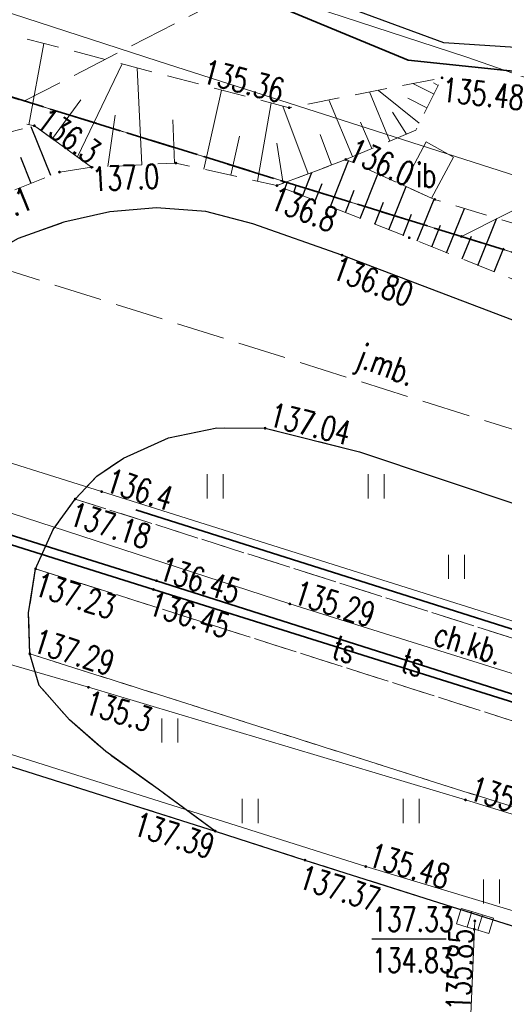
# Model space of a CAD drawing. Header units: metres. Extents: x 8438000 to 8438800, y 5890500 to 5891000.
# Tile 11 of 40: x 8438514 to 8438529, y 5890662 to 5890693. Entities that reach past the tile are written whole.
import ezdxf
from ezdxf.enums import TextEntityAlignment as Align

# ---------------------------------------------------------------- set-up
doc = ezdxf.new("R2010")
doc.units = ezdxf.units.M
doc.header["$MEASUREMENT"] = 0
for name, pattern in [('0.5_0.5', [1, 0.5, -0.5]), ('1.0_0.5', [1.5, 1, -0.5]), ('1.5_0.5', [2, 1.5, -0.5]), ('1.5_1.0', [2.5, 1.5, -1]), ('219-500', [0])]:
    doc.linetypes.add(name, pattern=pattern)
doc.layers.get('0').update_dxf_attribs({"color": 2, "linetype": 'CONTINUOUS', "lineweight": 5})
for name, color, linetype in [('000 Inne (niezydentyfikowane)', 7, 'CONTINUOUS'), ('203-punkt graniczny', 7, 'CONTINUOUS'), ('216-obręb ewidencyjny', 7, 'CONTINUOUS'), ('218-kontur użytku gruntowego', 7, 'CONTINUOUS'), ('219-działka ewidencyjna', 7, 'CONTINUOUS'), ('chodnik', 7, 'CONTINUOUS'), ('chodnik-Atr17', 7, 'CONTINUOUS'), ('droga dla rowerów', 7, 'CONTINUOUS'), ('inna budowla', 7, 'CONTINUOUS'), ('inna budowla-Atr17', 7, 'CONTINUOUS'), ('jezdnia', 7, 'CONTINUOUS'), ('jezdnia-Atr17', 7, 'CONTINUOUS'), ('kratka ściekowa', 7, 'CONTINUOUS'), ('krawężnik', 7, 'CONTINUOUS'), ('obszar utwardzony', 7, 'CONTINUOUS'), ('obudowa ochronna przewodu', 7, 'CONTINUOUS'), ('ogrodzenie trwałe', 7, 'CONTINUOUS'), ('pikieta naturalna', 7, 'CONTINUOUS'), ('pikieta naturalna-Atr2', 7, 'CONTINUOUS'), ('pikieta sztuczna', 7, 'CONTINUOUS'), ('pikieta sztuczna-Atr2', 7, 'CONTINUOUS'), ('przewód elektroenergetyczny podziemny', 7, 'CONTINUOUS'), ('przewód elektroenergetyczny podziemny - ob. projektowany', 7, 'CONTINUOUS'), ('przewód kanalizacyjny', 7, 'CONTINUOUS'), ('przewód telekomunikacyjny podziemny', 7, 'CONTINUOUS'), ('przewód telekomunikacyjny podziemny - ob. projektowany', 7, 'CONTINUOUS'), ('przewód telekomunikacyjny podziemny-Atr1', 7, 'CONTINUOUS'), ('przewód wodociągowy', 7, 'CONTINUOUS'), ('rzedna', 7, 'CONTINUOUS'), ('rzedna-Atr2', 7, 'CONTINUOUS'), ('rzedna-Atr3', 7, 'CONTINUOUS'), ('skarpa nieumocniona', 7, 'CONTINUOUS'), ('trawnik', 7, 'CONTINUOUS')]:
    doc.layers.add(name, color=color, linetype=linetype)
doc.styles.get("Standard").update_dxf_attribs({"font": 'simplex.shx', "width": 0.75})
doc.linetypes.add('902-500', pattern='A,3.75,0,[1,ksztalty.shx,S=0.5,R=0,X=0,Y=0],3.75', length=7.5)

# ---------------------------------------------------------------- blocks, each defined once
blk = doc.blocks.new('203')
at = {"linetype": 'Continuous', "lineweight": 0}
h = blk.add_hatch(color=0, dxfattribs=at)
edge = h.paths.add_edge_path()
edge.add_arc((0, 0), 0.045, 0, 360)
blk = doc.blocks.new('TU04')
at = {"color": 0, "linetype": 'Continuous', "lineweight": 13}
for p, q in [((0, 0), (0, 0.75)), ((0.5, 0), (0.5, 0.75))]:
    blk.add_line(p, q, dxfattribs=at)
blk = doc.blocks.new('PW01')
at = {"linetype": 'Continuous', "lineweight": 13}
h = blk.add_hatch(color=0, dxfattribs=at)
edge = h.paths.add_edge_path()
edge.add_arc((0, 0), 0.045, 0, 360)
blk = doc.blocks.new('US05')
at = {"color": 0, "linetype": 'Continuous', "lineweight": 13}
for p, q in [((-0.525, -0.25), (-0.525, 0.25)), ((-0.525, 0.25), (-0.175, 0.25)), ((-0.175, -0.25), (-0.175, 0.25)), ((-0.175, 0.25), (0.175, 0.25)), ((0.175, -0.25), (0.175, 0.25)), ((0.175, 0.25), (0.525, 0.25)), ((0.525, -0.25), (0.525, 0.25)), ((-0.525, -0.25), (-0.175, -0.25)), ((-0.175, -0.25), (0.175, -0.25)), ((0.175, -0.25), (0.525, -0.25))]:
    blk.add_line(p, q, dxfattribs=at)

msp = doc.modelspace()

# ---------------------------------------------------------------- linework, layer by layer
at = {"layer": '000 Inne (niezydentyfikowane)', "color": 7, "linetype": 'Continuous', "lineweight": 13}
for p, q in [((8438514.29, 5890689.66), (8438514.75, 5890692.19)), ((8438515.8, 5890688.66), (8438517.19, 5890691.55)), ((8438517.8, 5890688.42), (8438517.65, 5890691.43)), ((8438526.88, 5890690.61), (8438526.22, 5890690.94)), ((8438527.01, 5890690.88), (8438526.86, 5890690.96)), ((8438519.73, 5890688.28), (8438520.28, 5890690.74)), ((8438525.51, 5890689.15), (8438524.87, 5890690.68)), ((8438526.42, 5890689.71), (8438525.15, 5890690.73)), ((8438515.02, 5890689.23), (8438515.9, 5890690.44)), ((8438521.39, 5890687.91), (8438521.82, 5890690.34)), ((8438522.97, 5890688.14), (8438522.18, 5890690.24)), ((8438524.35, 5890688.67), (8438523.61, 5890690.43)), ((8438526.66, 5890690.19), (8438526.07, 5890690.49)), ((8438516.74, 5890688.36), (8438516.97, 5890689.96)), ((8438526.03, 5890689.37), (8438525.59, 5890690.05)), ((8438518.82, 5890688.47), (8438518.76, 5890689.81)), ((8438524.95, 5890688.92), (8438524.6, 5890689.74)), ((8438520.57, 5890688.09), (8438520.84, 5890689.31)), ((8438523.69, 5890688.41), (8438523.34, 5890689.36)), ((8438522.19, 5890687.84), (8438522, 5890689.09))]:
    msp.add_line(p, q, dxfattribs=at)
at = {"layer": '000 Inne (niezydentyfikowane)', "color": 7, "linetype": 'Continuous', "lineweight": 25, "flags": 128}
for points in [[(8438514.97, 5890688.08), (8438514.36, 5890689.6)], [(8438514.36, 5890687.84), (8438514.04, 5890688.64)], [(8438523.66, 5890687.12), (8438524.22, 5890688.54)], [(8438522.8, 5890687.46), (8438523.08, 5890688.18)], [(8438524.58, 5890686.75), (8438525.13, 5890688.13)], [(8438522.24, 5890687.67), (8438522.33, 5890687.89)], [(8438522.52, 5890687.56), (8438522.61, 5890687.8)], [(8438523.19, 5890687.3), (8438523.4, 5890687.84)], [(8438525.48, 5890686.4), (8438526.01, 5890687.74)], [(8438524.13, 5890686.93), (8438524.4, 5890687.63)], [(8438525.04, 5890686.57), (8438525.31, 5890687.25)], [(8438526.36, 5890686.05), (8438526.88, 5890687.35)], [(8438525.92, 5890686.22), (8438526.18, 5890686.88)], [(8438527.27, 5890685.68), (8438527.83, 5890687.06)], [(8438526.81, 5890685.87), (8438527.08, 5890686.54)], [(8438528.24, 5890685.29), (8438528.83, 5890686.76)], [(8438527.75, 5890685.49), (8438528.04, 5890686.2)], [(8438528.75, 5890685.09), (8438529.05, 5890685.84)]]:
    msp.add_lwpolyline(points, dxfattribs=at)
at = {"layer": '216-obręb ewidencyjny', "color": 3, "linetype": '1.5_1.0', "lineweight": 35, "flags": 128}
for points in [[(8438740.642, 5890619.488), (8438710.05, 5890629.46), (8438692.29, 5890634.99), (8438638.95, 5890651.63), (8438606.98, 5890661.61), (8438575.88, 5890671.25), (8438571.42, 5890672.63), (8438527.73, 5890686.19), (8438509.75, 5890691.76), (8438488.49, 5890698.42), (8438449.82, 5890710.52), (8438415.26, 5890721.35), (8438396.385, 5890727.204)], [(8438396.385, 5890727.204), (8438415.26, 5890721.35), (8438449.82, 5890710.52), (8438488.49, 5890698.42), (8438509.75, 5890691.76), (8438527.73, 5890686.19), (8438571.42, 5890672.63), (8438575.88, 5890671.25), (8438606.98, 5890661.61), (8438638.95, 5890651.63), (8438692.29, 5890634.99), (8438710.05, 5890629.46), (8438740.642, 5890619.488)]]:
    msp.add_lwpolyline(points, dxfattribs=at)
at = {"layer": '218-kontur użytku gruntowego', "color": 3, "linetype": '0.5_0.5', "lineweight": 18, "flags": 128}
for points in [[(8438527.73, 5890686.19), (8438509.75, 5890691.76)], [(8438509.75, 5890691.76), (8438527.73, 5890686.19)], [(8438571.42, 5890672.63), (8438527.73, 5890686.19)], [(8438527.73, 5890686.19), (8438571.42, 5890672.63)]]:
    msp.add_lwpolyline(points, dxfattribs=at)
at = {"layer": '219-działka ewidencyjna', "color": 3, "linetype": '219-500', "lineweight": 18, "flags": 128}
for points in [[(8438608.42, 5890726.84), (8438527.73, 5890686.19)], [(8438527.73, 5890686.19), (8438509.75, 5890691.76)], [(8438571.42, 5890672.63), (8438527.73, 5890686.19)]]:
    msp.add_lwpolyline(points, dxfattribs=at)
at = {"layer": 'chodnik', "color": 7, "linetype": '1.0_0.5', "lineweight": 18, "flags": 128}
msp.add_lwpolyline([(8438514.5, 5890675.86), (8438536.05, 5890668.99), (8438547.75, 5890665.25), (8438557.18, 5890662.35), (8438569.02, 5890658.69), (8438570.61, 5890658.38), (8438571.99, 5890658.26), (8438574.48, 5890658.14), (8438576.96, 5890658.21), (8438578.42, 5890658.11), (8438577.39, 5890659.05), (8438576.45, 5890659.68), (8438575.48, 5890660.1), (8438573.5, 5890660.45), (8438571.54, 5890660.71), (8438570.01, 5890660.97), (8438567.59, 5890661.66), (8438557.99, 5890664.67), (8438548.4, 5890667.62), (8438536.79, 5890671.33), (8438515.73, 5890678.03), (8438515.04, 5890677.08)], close=True, dxfattribs=at)
at = {"layer": 'droga dla rowerów', "color": 7, "linetype": '1.0_0.5', "lineweight": 18, "flags": 128}
for points in [[(8438514.32, 5890673.22), (8438535.12, 5890666.63), (8438546.96, 5890662.82), (8438556.44, 5890659.9), (8438568.04, 5890656.38), (8438569.32, 5890656.05), (8438570.65, 5890655.86), (8438572.4, 5890655.75), (8438574.17, 5890655.64), (8438576.27, 5890655.63), (8438577.79, 5890655.63), (8438579.74, 5890655.38), (8438582.66, 5890654.86), (8438586.52, 5890654.1), (8438594.52, 5890652.47), (8438602.62, 5890651.16), (8438610.54, 5890650), (8438618.72, 5890649.04), (8438626.98, 5890648.25), (8438634.91, 5890647.79), (8438647.2, 5890647.46), (8438678.91, 5890646.81), (8438697.93, 5890646.46), (8438698.83, 5890646.25), (8438699.61, 5890645.57), (8438700.34, 5890643.99), (8438701.24, 5890640.29), (8438703.92, 5890640.3), (8438703.42, 5890642.13), (8438703.21, 5890643.06), (8438703.28, 5890644.07), (8438703.65, 5890645.01), (8438704.05, 5890645.54), (8438704.63, 5890645.91), (8438705.25, 5890646.17), (8438705.89, 5890646.27), (8438713, 5890646.19), (8438713.51, 5890647.53), (8438713.84, 5890649.1), (8438712.03, 5890648.81), (8438711.09, 5890648.83), (8438710.28, 5890649.14), (8438709.49, 5890649.79), (8438708.85, 5890650.7), (8438700.2, 5890675.74), (8438697.22, 5890683.4), (8438694.33, 5890690.89), (8438691.54, 5890698.72), (8438689.49, 5890705.32), (8438687.41, 5890713.27), (8438686.19, 5890718.14), (8438684.6, 5890723.38), (8438682.42, 5890730.05), (8438680.2, 5890735.84), (8438674.16, 5890750.99), (8438667, 5890768.57), (8438665.918, 5890771.155)], [(8438663.663, 5890770.079), (8438664.66, 5890767.73), (8438671.75, 5890750.07), (8438677.68, 5890735.08), (8438679.99, 5890729.12), (8438682.13, 5890722.62), (8438683.73, 5890717.53), (8438684.91, 5890712.7), (8438686.96, 5890704.91), (8438689.15, 5890697.87), (8438691.9, 5890690.07), (8438694.8, 5890682.53), (8438697.79, 5890674.87), (8438706.17, 5890650.89), (8438706.33, 5890650.19), (8438706.24, 5890649.63), (8438705.82, 5890649.25), (8438704.21, 5890648.95), (8438695.8, 5890649.09), (8438678.9, 5890649.27), (8438647.29, 5890649.97), (8438635.17, 5890650.31), (8438627.11, 5890650.77), (8438619.05, 5890651.56), (8438610.97, 5890652.48), (8438602.97, 5890653.66), (8438594.98, 5890654.98), (8438587.05, 5890656.59), (8438583.08, 5890657.36), (8438580.41, 5890657.85), (8438578.42, 5890658.11), (8438576.96, 5890658.21), (8438574.48, 5890658.14), (8438571.99, 5890658.26), (8438570.61, 5890658.38), (8438569.02, 5890658.69), (8438557.18, 5890662.35), (8438547.75, 5890665.25), (8438536.05, 5890668.99), (8438514.5, 5890675.86), (8438514.28, 5890674.49), (8438514.32, 5890673.22)]]:
    msp.add_lwpolyline(points, dxfattribs=at)
at = {"layer": 'inna budowla', "color": 7, "linetype": 'Continuous', "lineweight": 18, "flags": 128}
msp.add_lwpolyline([(8438526.8, 5890687.38), (8438527.49, 5890688.65), (8438526.64, 5890689.13), (8438525.92, 5890687.78)], close=True, dxfattribs=at)
at = {"layer": 'jezdnia', "color": 7, "linetype": '1.5_0.5', "lineweight": 18, "flags": 128}
msp.add_lwpolyline([(8438667.438, 5890771.88), (8438667.98, 5890770.28), (8438670.77, 5890762.96), (8438673.14, 5890757.14), (8438678.23, 5890745.55), (8438683.07, 5890734.72), (8438683.88, 5890732.8), (8438684.62, 5890730.87), (8438686.81, 5890724.28), (8438690.88, 5890712.21), (8438695.45, 5890699.89), (8438700.28, 5890688.21), (8438705.19, 5890676.16), (8438709.35, 5890664.8), (8438713.6, 5890652.01), (8438713.89, 5890650.7), (8438714.12, 5890649.16), (8438714.04, 5890647.84), (8438713.76, 5890646.21), (8438713.32, 5890644.53), (8438712.54, 5890642.65), (8438711.74, 5890641.33), (8438710.56, 5890639.98), (8438708.99, 5890638.8), (8438706.89, 5890637.78), (8438704.75, 5890637.15), (8438703.11, 5890636.9), (8438699.29, 5890636.87), (8438677.08, 5890637.39), (8438650.89, 5890637.97), (8438640.07, 5890638.21), (8438633.39, 5890638.67), (8438620.83, 5890641.24), (8438606.17, 5890644.51), (8438593.58, 5890646.66), (8438579.66, 5890649.57), (8438566.24, 5890653.19), (8438551.45, 5890657.75), (8438522.87, 5890666.81), (8438520.08, 5890667.71), (8438509.44, 5890671.08), (8438497.35, 5890674.89), (8438494.53, 5890675.75), (8438466.36, 5890684.67), (8438436.81, 5890693.96), (8438408.4, 5890702.97), (8438390.761, 5890708.526)], dxfattribs=at)
msp.add_lwpolyline([(8438515.55, 5890671.17), (8438514.61, 5890672.24), (8438514.32, 5890673.22), (8438514.28, 5890674.49), (8438514.5, 5890675.86), (8438515.04, 5890677.08), (8438515.73, 5890678.03), (8438516.4, 5890678.74), (8438517.23, 5890679.3), (8438518.63, 5890679.93), (8438520.13, 5890680.24), (8438521.63, 5890680.23), (8438524.56, 5890679.5), (8438539.76, 5890674.41), (8438554.91, 5890669.51), (8438570.53, 5890665.26), (8438579.27, 5890663.21), (8438588.19, 5890661.35), (8438597.03, 5890659.75), (8438606.39, 5890658.29), (8438615.86, 5890657.07), (8438626.6, 5890656.06), (8438635.85, 5890655.44), (8438646.64, 5890654.96), (8438659.57, 5890654.41), (8438664.96, 5890654.15), (8438670.89, 5890653.99), (8438673.86, 5890653.97), (8438676.84, 5890654.28), (8438679.18, 5890655.06), (8438681.92, 5890656.33), (8438684.46, 5890657.92), (8438686.76, 5890659.83), (8438688.58, 5890662.21), (8438690.07, 5890664.81), (8438691.3, 5890667.55), (8438692.18, 5890670.44), (8438692.49, 5890673.36), (8438692.2, 5890676.36), (8438691.49, 5890679.3), (8438690.29, 5890683.08), (8438687.81, 5890689.63), (8438686.06, 5890694.34), (8438684.79, 5890698.13), (8438683.3, 5890702.94), (8438682.01, 5890707.75), (8438677.97, 5890724.29), (8438668.65, 5890719.82), (8438669.7, 5890720.1), (8438670.76, 5890720.07), (8438671.77, 5890719.79), (8438672.9, 5890719.18), (8438673.78, 5890718.36), (8438674.51, 5890717.28), (8438674.94, 5890716.06), (8438675.62, 5890713.13), (8438676.29, 5890710.17), (8438679.1, 5890699.55), (8438681.3, 5890692.9), (8438682.99, 5890688.19), (8438684.13, 5890685.36), (8438685.23, 5890682.61), (8438685.94, 5890679.67), (8438686.24, 5890676.68), (8438686.01, 5890673.61), (8438685.21, 5890670.67), (8438683.99, 5890667.9), (8438682.31, 5890665.37), (8438680.23, 5890663.15), (8438677.75, 5890661.43), (8438674.94, 5890660.21), (8438671.01, 5890659.41), (8438668.03, 5890659.06), (8438665.74, 5890659.08), (8438664.93, 5890659.15), (8438659.74, 5890659.41), (8438646.9, 5890659.94), (8438636.07, 5890660.43), (8438626.87, 5890661.04), (8438616.29, 5890662.07), (8438606.96, 5890663.27), (8438597.68, 5890664.71), (8438589.16, 5890666.29), (8438580.25, 5890668.08), (8438571.83, 5890669.99), (8438570.62, 5890670.29), (8438570.22, 5890670.6), (8438569.98, 5890671.09), (8438570.04, 5890671.61), (8438570.28, 5890672.03), (8438571.87, 5890672.89), (8438566.11, 5890675.07), (8438563.24, 5890673.55), (8438562.29, 5890673.21), (8438560.92, 5890672.91), (8438556.11, 5890674.33), (8438541.35, 5890679.02), (8438524.02, 5890685.61), (8438521.25, 5890686.58), (8438519.79, 5890686.97), (8438518.26, 5890687.08), (8438516.81, 5890686.95), (8438515.38, 5890686.63), (8438513.96, 5890686.13), (8438512.66, 5890685.4), (8438511.68, 5890684.61), (8438510.24, 5890683.22), (8438509.74, 5890682.58), (8438509.24, 5890681.55), (8438508.81, 5890680.1), (8438508.5, 5890678.92), (8438507.91, 5890677.76), (8438506.85, 5890676.63), (8438505.69, 5890675.83), (8438504.08, 5890675.11), (8438502.71, 5890674.8), (8438501.2, 5890674.7), (8438499.18, 5890674.76), (8438497.35, 5890674.89), (8438509.44, 5890671.08), (8438520.08, 5890667.71), (8438518.31, 5890669.01), (8438516.68, 5890670.18)], close=True, dxfattribs=at)
at = {"layer": 'krawężnik', "color": 7, "linetype": 'Continuous', "lineweight": 25, "flags": 128}
for points in [[(8438570.97, 5890708.01), (8438563.83, 5890704.85), (8438542.61, 5890694.66), (8438534.34, 5890691.74), (8438527.18, 5890692.21), (8438517.57, 5890695.75), (8438513.56, 5890697.54), (8438511.76, 5890699.06), (8438509.1, 5890702.8), (8438526.02, 5890711.61), (8438536.782, 5890717.164)], [(8438390.761, 5890708.526), (8438408.4, 5890702.97), (8438436.81, 5890693.96), (8438466.36, 5890684.67), (8438494.53, 5890675.75), (8438497.35, 5890674.89), (8438509.44, 5890671.08), (8438520.08, 5890667.71), (8438522.87, 5890666.81), (8438551.45, 5890657.75), (8438566.24, 5890653.19)], [(8438556.11, 5890674.33), (8438541.35, 5890679.02), (8438524.02, 5890685.61), (8438521.25, 5890686.58), (8438519.79, 5890686.97), (8438518.26, 5890687.08), (8438516.81, 5890686.95), (8438515.38, 5890686.63), (8438513.96, 5890686.13), (8438512.66, 5890685.4), (8438511.68, 5890684.61), (8438510.24, 5890683.22), (8438509.74, 5890682.58), (8438509.24, 5890681.55), (8438508.81, 5890680.1), (8438508.5, 5890678.92), (8438507.91, 5890677.76), (8438506.85, 5890676.63), (8438505.69, 5890675.83), (8438504.08, 5890675.11), (8438502.71, 5890674.8), (8438501.2, 5890674.7), (8438499.18, 5890674.76), (8438497.35, 5890674.89)], [(8438520.08, 5890667.71), (8438518.31, 5890669.01), (8438516.68, 5890670.18), (8438515.55, 5890671.17), (8438514.61, 5890672.24), (8438514.32, 5890673.22), (8438514.28, 5890674.49), (8438514.5, 5890675.86), (8438515.04, 5890677.08), (8438515.73, 5890678.03), (8438516.4, 5890678.74), (8438517.23, 5890679.3), (8438518.63, 5890679.93), (8438520.13, 5890680.24), (8438521.63, 5890680.23), (8438524.56, 5890679.5), (8438539.76, 5890674.41), (8438554.91, 5890669.51)]]:
    msp.add_lwpolyline(points, dxfattribs=at)
at = {"layer": 'obszar utwardzony', "color": 7, "linetype": '1.5_0.5', "lineweight": 18, "flags": 128}
msp.add_lwpolyline([(8438536.782, 5890717.164), (8438526.02, 5890711.61), (8438509.1, 5890702.8), (8438511.76, 5890699.06), (8438513.56, 5890697.54), (8438517.57, 5890695.75), (8438527.18, 5890692.21), (8438534.34, 5890691.74), (8438542.61, 5890694.66), (8438563.83, 5890704.85), (8438570.97, 5890708.01), (8438571.55, 5890708.27)], dxfattribs=at)
at = {"layer": 'obudowa ochronna przewodu', "color": 7, "linetype": 'Continuous', "lineweight": 35, "flags": 128}
for points in [[(8438655.54, 5890647.1), (8438631.86, 5890647.79), (8438609.6, 5890650.3), (8438600.65, 5890651.14), (8438599.45, 5890652.13), (8438584.45, 5890654.49), (8438562.96, 5890661.12), (8438548.29, 5890665.8), (8438544.76, 5890667.24), (8438544.22, 5890667.61), (8438543.06, 5890667.98), (8438542.08, 5890667.91), (8438518.26, 5890675.49), (8438502.3, 5890680.5), (8438494.48, 5890683.04), (8438493.52, 5890690.57)], [(8438656.85, 5890646.75), (8438631.78, 5890647.61), (8438609.64, 5890650.53), (8438601.43, 5890651.7), (8438599.3, 5890651.42), (8438584.41, 5890654.21), (8438562.92, 5890660.95), (8438548.24, 5890665.57), (8438543.59, 5890667.24), (8438518.16, 5890675.22), (8438502.18, 5890680.24), (8438493.32, 5890683.12), (8438491.44, 5890690.08)]]:
    msp.add_lwpolyline(points, dxfattribs=at)
at = {"layer": 'ogrodzenie trwałe', "color": 7, "linetype": '902-500', "lineweight": 35, "flags": 128}
for points in [[(8438396.603, 5890727.93), (8438485.5, 5890700.12), (8438503.39, 5890708.51), (8438511.88, 5890697.55), (8438526.08, 5890691.67), (8438534.19, 5890690.82), (8438559.43, 5890701.92)], [(8438517.61, 5890677.69), (8438536.86, 5890671.59), (8438548.44, 5890667.92), (8438558.12, 5890664.89), (8438565.79, 5890662.51), (8438569.7, 5890661.38), (8438571.7, 5890661), (8438573.71, 5890660.74), (8438575.7, 5890660.36), (8438577.46, 5890659.36), (8438579.14, 5890658.31), (8438583.14, 5890657.63), (8438587.08, 5890656.85), (8438595.03, 5890655.24), (8438603, 5890653.89), (8438611.01, 5890652.75), (8438619.04, 5890651.79), (8438627.11, 5890651.02), (8438635.2, 5890650.6), (8438647.35, 5890650.25), (8438679.71, 5890649.55), (8438695.86, 5890649.38), (8438703.91, 5890649.22), (8438699.85, 5890660.74), (8438695.19, 5890674.11), (8438692.24, 5890681.63), (8438689.31, 5890689.23), (8438686.56, 5890696.84), (8438685.3, 5890700.65), (8438684.22, 5890702.35), (8438684.24, 5890704.37), (8438682.25, 5890712.21)]]:
    msp.add_lwpolyline(points, dxfattribs=at)
at = {"layer": 'przewód elektroenergetyczny podziemny', "color": 1, "linetype": 'Continuous', "lineweight": 18, "flags": 128}
for points in [[(8438393.363, 5890717.169), (8438393.55, 5890717.11), (8438405.96, 5890713.2), (8438420.63, 5890708.58), (8438433.83, 5890704.46), (8438448.1, 5890700.01), (8438449.1, 5890699.9), (8438461.75, 5890695.74), (8438475.63, 5890691.2), (8438489.41, 5890686.83), (8438502.89, 5890682.55), (8438516.55, 5890678.26), (8438530.19, 5890673.97), (8438544.42, 5890669.43), (8438557.44, 5890665.46)], [(8438576.74, 5890653.26), (8438570.73, 5890654.88), (8438566.21, 5890656.17), (8438554.94, 5890660.08), (8438538.84, 5890665.32), (8438527.86, 5890668.68), (8438516.14, 5890672.18), (8438504.71, 5890675.5), (8438495.06, 5890678.61), (8438493.11, 5890679.3), (8438480.91, 5890683.29), (8438463.53, 5890688.3), (8438460.74, 5890689.68)], [(8438576.74, 5890653.26), (8438570.73, 5890654.88), (8438566.21, 5890656.17), (8438554.94, 5890660.08), (8438538.84, 5890665.32), (8438527.86, 5890668.68), (8438516.14, 5890672.18), (8438504.71, 5890675.5), (8438495.06, 5890678.61), (8438493.11, 5890679.3), (8438480.91, 5890683.29), (8438463.53, 5890688.3), (8438462.49, 5890688.4), (8438460.62, 5890689.44)]]:
    msp.add_lwpolyline(points, dxfattribs=at)
at = {"layer": 'przewód elektroenergetyczny podziemny - ob. projektowany', "color": 1, "linetype": '1.5_0.5', "lineweight": 18, "flags": 128}
msp.add_lwpolyline([(8438547.67, 5890710.09), (8438548.78, 5890707.93), (8438526.69, 5890696.84), (8438514.15, 5890690.4)], dxfattribs=at)
at = {"layer": 'przewód kanalizacyjny', "color": 34, "linetype": 'Continuous', "lineweight": 18, "flags": 128}
for points in [[(8438390.883, 5890708.933), (8438419.74, 5890699.8), (8438436.45, 5890694.53), (8438462.61, 5890686.26), (8438493.98, 5890676.34), (8438521.16, 5890667.75), (8438524.76, 5890666.61), (8438534.99, 5890663.53), (8438547.9, 5890659.49), (8438569.91, 5890652.43), (8438577.17, 5890650.69), (8438583.1, 5890649.08), (8438589.5, 5890647.79), (8438593.67, 5890647.16), (8438595.38, 5890647.84), (8438596.98, 5890647.66)], [(8438527.18, 5890642.39), (8438528.15, 5890664.92)]]:
    msp.add_lwpolyline(points, dxfattribs=at)
at = {"layer": 'przewód telekomunikacyjny podziemny', "color": 30, "linetype": 'Continuous', "lineweight": 18, "flags": 128}
for points in [[(8438469.63, 5890705.48), (8438476, 5890705.19), (8438501.43, 5890697.13), (8438518.31, 5890691.64), (8438532.98, 5890686.93), (8438548.56, 5890682.09), (8438577.62, 5890672.92), (8438599.3, 5890666.21), (8438607.14, 5890663.78)], [(8438619.92, 5890663.14), (8438611.83, 5890665.61), (8438591.32, 5890671.71), (8438576.24, 5890676.42), (8438566.83, 5890679.22), (8438552.34, 5890683.27), (8438546.71, 5890685.22), (8438527.87, 5890691.77), (8438510.86, 5890697.32), (8438496.26, 5890701.34), (8438494.89, 5890701.87), (8438489.14, 5890698.22), (8438488.6, 5890697.86), (8438487.48, 5890698.19)], [(8438619.92, 5890663.14), (8438611.83, 5890665.61), (8438591.32, 5890671.71), (8438576.24, 5890676.42), (8438566.83, 5890679.22), (8438552.34, 5890683.27), (8438546.71, 5890685.22), (8438527.87, 5890691.77), (8438510.86, 5890697.32), (8438496.26, 5890701.34), (8438494.89, 5890701.87), (8438489.14, 5890698.22), (8438488.6, 5890697.86), (8438487.48, 5890698.19)], [(8438655.54, 5890647.1), (8438631.86, 5890647.79), (8438609.6, 5890650.3), (8438600.65, 5890651.14), (8438599.45, 5890652.13), (8438584.45, 5890654.49), (8438562.96, 5890661.12), (8438548.29, 5890665.8), (8438544.76, 5890667.24), (8438544.22, 5890667.61), (8438543.06, 5890667.98), (8438542.08, 5890667.91), (8438518.26, 5890675.49), (8438502.3, 5890680.5), (8438494.48, 5890683.04), (8438493.52, 5890690.57)], [(8438656.85, 5890646.75), (8438631.78, 5890647.61), (8438609.64, 5890650.53), (8438601.43, 5890651.7), (8438599.3, 5890651.42), (8438584.41, 5890654.21), (8438562.92, 5890660.95), (8438548.24, 5890665.57), (8438543.59, 5890667.24), (8438518.16, 5890675.22), (8438502.18, 5890680.24), (8438493.32, 5890683.12), (8438491.44, 5890690.08)]]:
    msp.add_lwpolyline(points, dxfattribs=at)
at = {"layer": 'przewód telekomunikacyjny podziemny - ob. projektowany', "color": 30, "linetype": '1.5_0.5', "lineweight": 18, "flags": 128}
msp.add_lwpolyline([(8438394.511, 5890720.981), (8438395.9, 5890720.33), (8438404.34, 5890717.62), (8438415.34, 5890715.43), (8438436.07, 5890709.11), (8438484.15, 5890694.43), (8438531.71, 5890679.44), (8438570.83, 5890666.16), (8438573.66, 5890666.59), (8438607, 5890655.81), (8438631.37, 5890648.02), (8438639.99, 5890643.52), (8438650.02, 5890642.12), (8438684.92, 5890632.57), (8438693, 5890632.57), (8438708.17, 5890645.1), (8438708.16, 5890645.31), (8438708.14, 5890645.51), (8438707.25, 5890659.54), (8438703.47, 5890676.61), (8438700.72, 5890686.86)], dxfattribs=at)
at = {"layer": 'przewód wodociągowy', "color": 5, "linetype": 'Continuous', "lineweight": 18, "flags": 128}
msp.add_lwpolyline([(8438662.063, 5890769.315), (8438663.94, 5890765.05), (8438672.25, 5890746.19), (8438673.51, 5890740.26), (8438674.88, 5890737.07), (8438681.73, 5890721.09), (8438686.07, 5890701.57), (8438688.33, 5890696.15), (8438700.28, 5890668.36), (8438692.06, 5890647.71), (8438665.92, 5890648.19), (8438637.29, 5890649.19), (8438613.42, 5890651.25), (8438591.02, 5890654.9), (8438587.77, 5890655.43), (8438571.62, 5890659.38), (8438547.56, 5890666.89), (8438522.4, 5890674.77), (8438496.44, 5890683.22), (8438479.15, 5890688.81), (8438454.18, 5890696.46), (8438433.71, 5890703.14), (8438410.18, 5890710.52), (8438392.923, 5890715.706)], dxfattribs=at)
at = {"layer": 'rzedna-Atr2', "color": 7, "flags": 128}
msp.add_lwpolyline([(8438524.95, 5890664.36), (8438527.258, 5890664.36)], dxfattribs=at)
at = {"layer": 'skarpa nieumocniona', "color": 7, "linetype": '1.0_0.5', "lineweight": 18, "flags": 128}
for points in [[(8438403.64, 5890724.71), (8438426.34, 5890717.88), (8438446.21, 5890711.11), (8438466.42, 5890704.8), (8438485.32, 5890698.29), (8438494.97, 5890697.52), (8438510.59, 5890693.28), (8438522.38, 5890690.19), (8438527.13, 5890691.12), (8438526.31, 5890689.49), (8438524.14, 5890688.58), (8438522, 5890687.77), (8438518.86, 5890688.47), (8438516.24, 5890688.34), (8438514.46, 5890689.63), (8438509.74, 5890690.5), (8438493.69, 5890695.36), (8438485.49, 5890696.61), (8438465.76, 5890702.57), (8438445.8, 5890709.24), (8438426.15, 5890716.29), (8438402.84, 5890723.3), (8438395.91, 5890725.64), (8438396.34, 5890727.05)], [(8438403.64, 5890724.71), (8438426.34, 5890717.88), (8438446.21, 5890711.11), (8438466.42, 5890704.8), (8438485.32, 5890698.29), (8438494.97, 5890697.52), (8438510.59, 5890693.28), (8438522.38, 5890690.19), (8438527.13, 5890691.12), (8438526.31, 5890689.49), (8438524.14, 5890688.58), (8438522, 5890687.77), (8438518.86, 5890688.47), (8438516.24, 5890688.34), (8438514.46, 5890689.63), (8438509.74, 5890690.5), (8438493.69, 5890695.36), (8438485.49, 5890696.61), (8438465.76, 5890702.57), (8438445.8, 5890709.24), (8438426.15, 5890716.29), (8438402.84, 5890723.3), (8438395.91, 5890725.64), (8438396.34, 5890727.05)], [(8438516.24, 5890688.34), (8438515.24, 5890688.19), (8438512.18, 5890686.96), (8438510.02, 5890685.46), (8438507.7, 5890682.71), (8438508.18, 5890685.04), (8438510.45, 5890687.7), (8438513.61, 5890689.41), (8438514.46, 5890689.63)], [(8438516.24, 5890688.34), (8438515.24, 5890688.19), (8438512.18, 5890686.96), (8438510.02, 5890685.46), (8438507.7, 5890682.71), (8438508.18, 5890685.04), (8438510.45, 5890687.7), (8438513.61, 5890689.41), (8438514.46, 5890689.63)], [(8438522, 5890687.77), (8438524.14, 5890688.58), (8438525.92, 5890687.78), (8438526.8, 5890687.38), (8438526.9, 5890687.34), (8438531.96, 5890685.81), (8438544.88, 5890680.17), (8438548.98, 5890677.76), (8438544.38, 5890679.19), (8438531.71, 5890683.9), (8438526.11, 5890686.15)], [(8438522, 5890687.77), (8438524.14, 5890688.58), (8438525.92, 5890687.78), (8438526.8, 5890687.38), (8438526.9, 5890687.34), (8438531.96, 5890685.81), (8438544.88, 5890680.17), (8438548.98, 5890677.76), (8438544.38, 5890679.19), (8438531.71, 5890683.9), (8438526.11, 5890686.15)]]:
    msp.add_lwpolyline(points, close=True, dxfattribs=at)
at = {"layer": 'trawnik', "color": 7, "linetype": '1.0_0.5', "lineweight": 18, "flags": 128}
for points in [[(8438515.73, 5890678.03), (8438536.79, 5890671.33), (8438548.4, 5890667.62), (8438557.99, 5890664.67), (8438567.59, 5890661.66), (8438570.01, 5890660.97), (8438571.54, 5890660.71), (8438573.5, 5890660.45), (8438575.48, 5890660.1), (8438576.45, 5890659.68), (8438577.39, 5890659.05), (8438578.42, 5890658.11), (8438580.41, 5890657.85), (8438583.08, 5890657.36), (8438587.05, 5890656.59), (8438594.98, 5890654.98), (8438602.97, 5890653.66), (8438610.97, 5890652.48), (8438619.05, 5890651.56), (8438627.11, 5890650.77), (8438635.17, 5890650.31), (8438647.29, 5890649.97), (8438678.9, 5890649.27), (8438695.8, 5890649.09), (8438704.21, 5890648.95), (8438695.42, 5890674.18), (8438692.51, 5890681.71), (8438689.59, 5890689.24), (8438686.81, 5890697.02), (8438684.59, 5890704.02), (8438682.54, 5890712.19), (8438681.35, 5890716.84), (8438679.84, 5890721.83), (8438678.87, 5890724.72), (8438677.97, 5890724.29), (8438682.01, 5890707.75), (8438683.3, 5890702.94), (8438684.79, 5890698.13), (8438686.06, 5890694.34), (8438687.81, 5890689.63), (8438690.29, 5890683.08), (8438691.49, 5890679.3), (8438692.2, 5890676.36), (8438692.49, 5890673.36), (8438692.18, 5890670.44), (8438691.3, 5890667.55), (8438690.07, 5890664.81), (8438688.58, 5890662.21), (8438686.76, 5890659.83), (8438684.46, 5890657.92), (8438681.92, 5890656.33), (8438679.18, 5890655.06), (8438676.84, 5890654.28), (8438673.86, 5890653.97), (8438670.89, 5890653.99), (8438664.96, 5890654.15), (8438659.57, 5890654.41), (8438646.64, 5890654.96), (8438635.85, 5890655.44), (8438626.6, 5890656.06), (8438615.86, 5890657.07), (8438606.39, 5890658.29), (8438597.03, 5890659.75), (8438588.19, 5890661.35), (8438579.27, 5890663.21), (8438570.53, 5890665.26), (8438554.91, 5890669.51), (8438539.76, 5890674.41), (8438524.56, 5890679.5), (8438521.63, 5890680.23), (8438520.13, 5890680.24), (8438518.63, 5890679.93), (8438517.23, 5890679.3), (8438516.4, 5890678.74)], [(8438650.67, 5890641.36), (8438650.71, 5890642.99), (8438650.44, 5890643.83), (8438649.78, 5890644.43), (8438649.04, 5890644.76), (8438648.32, 5890644.92), (8438634.8, 5890645.34), (8438626.4, 5890645.82), (8438618.35, 5890646.61), (8438610.08, 5890647.58), (8438602.25, 5890648.72), (8438594.02, 5890650.07), (8438585.92, 5890651.72), (8438582.69, 5890652.35), (8438580.78, 5890652.82), (8438578.86, 5890653.37), (8438577.24, 5890653.9), (8438575.6, 5890654.69), (8438574.17, 5890655.64), (8438572.4, 5890655.75), (8438570.65, 5890655.86), (8438569.32, 5890656.05), (8438568.04, 5890656.38), (8438556.44, 5890659.9), (8438546.96, 5890662.82), (8438535.12, 5890666.63), (8438514.32, 5890673.22), (8438514.61, 5890672.24), (8438515.55, 5890671.17), (8438516.68, 5890670.18), (8438518.31, 5890669.01), (8438520.08, 5890667.71), (8438522.87, 5890666.81), (8438551.45, 5890657.75), (8438566.24, 5890653.19), (8438579.66, 5890649.57), (8438593.58, 5890646.66), (8438606.17, 5890644.51), (8438620.9, 5890642.8), (8438633.64, 5890641.85), (8438639.68, 5890641.58)]]:
    msp.add_lwpolyline(points, close=True, dxfattribs=at)

# ---------------------------------------------------------------- block references
at = {"layer": '203-punkt graniczny', "color": 3, "linetype": 'Continuous', "lineweight": 18}
msp.add_blockref('203', (8438527.73, 5890686.19), dxfattribs=at)
at = {"layer": 'kratka ściekowa', "color": 34, "linetype": 'Continuous', "lineweight": 18, "rotation": 343.326}
msp.add_blockref('US05', (8438528.15, 5890664.92), dxfattribs=at)
at = {"layer": 'pikieta naturalna', "color": 7, "linetype": 'Continuous', "lineweight": 13}
for p in [(8438514.46, 5890689.63), (8438516.24, 5890688.34), (8438518.86, 5890688.47), (8438524.14, 5890688.58), (8438515.24, 5890688.19), (8438522, 5890687.77), (8438526.9, 5890687.34), (8438526.11, 5890686.15)]:
    msp.add_blockref('PW01', p, dxfattribs=at)
at = {"layer": 'pikieta sztuczna', "color": 7, "linetype": 'Continuous', "lineweight": 13}
for p in [(8438527.13, 5890691.12), (8438522.38, 5890690.19), (8438524.02, 5890685.61), (8438521.63, 5890680.23), (8438515.73, 5890678.03), (8438514.5, 5890675.86), (8438514.32, 5890673.22), (8438520.08, 5890667.71), (8438522.87, 5890666.81)]:
    msp.add_blockref('PW01', p, dxfattribs=at)
at = {"layer": 'rzedna', "color": 1, "linetype": 'Continuous', "lineweight": 18}
for p in [(8438516.55, 5890678.26), (8438516.14, 5890672.18), (8438527.86, 5890668.68)]:
    msp.add_blockref('PW01', p, dxfattribs=at)
at = {"layer": 'rzedna', "color": 7, "linetype": 'Continuous', "lineweight": 35}
for p in [(8438518.26, 5890675.49), (8438518.16, 5890675.22)]:
    msp.add_blockref('PW01', p, dxfattribs=at)
at = {"layer": 'rzedna', "color": 5, "linetype": 'Continuous', "lineweight": 18}
msp.add_blockref('PW01', (8438522.4, 5890674.77), dxfattribs=at)
at = {"layer": 'rzedna', "color": 34, "linetype": 'Continuous', "lineweight": 18}
for p in [(8438524.76, 5890666.61), (8438528.15, 5890664.92), (8438528.13, 5890664.66)]:
    msp.add_blockref('PW01', p, dxfattribs=at)
at = {"layer": 'trawnik', "color": 7, "linetype": 'Continuous', "lineweight": 18}
for p in [(8438519.829, 5890678.049), (8438524.829, 5890678.049), (8438527.329, 5890675.549), (8438518.419, 5890670.459), (8438520.919, 5890667.959), (8438525.919, 5890667.959), (8438528.419, 5890665.459)]:
    msp.add_blockref('TU04', p, dxfattribs=at)

# ---------------------------------------------------------------- texts
at = {"layer": 'chodnik-Atr17', "color": 7, "width": 0.72}
msp.add_text('ch.kb.', height=0.75, rotation=342.417, dxfattribs=at).set_placement((8438526.82, 5890673.52))
at = {"layer": 'inna budowla-Atr17', "color": 7, "width": 0.72}
msp.add_text('ib', height=0.75, dxfattribs=at).set_placement((8438526.33, 5890687.72))
at = {"layer": 'jezdnia-Atr17', "color": 7, "width": 0.72}
msp.add_text('j.mb.', height=0.75, rotation=339.18, dxfattribs=at).set_placement((8438524.41, 5890682.18))
at = {"layer": 'pikieta naturalna-Atr2', "color": 7, "width": 0.72}
for s, rotation, p in [('136.3', -35.932, (8438514.47, 5890689.63)), ('136.0', -24.201, (8438524.14, 5890688.58))]:
    msp.add_text(s, height=0.75, rotation=rotation, dxfattribs=at).set_placement(p)
for s, rotation, p in [('137.0', 2.841, (8438516.24, 5890688.34)), ('137.1', 21.898, (8438512.26, 5890686.99)), ('136.8', -21.512, (8438522.01, 5890687.77))]:
    msp.add_text(s, height=0.75, rotation=rotation, dxfattribs=at).set_placement(p, align=Align.TOP_LEFT)
at = {"layer": 'pikieta sztuczna-Atr2', "color": 7, "width": 0.72}
for s, rotation, p in [('135.36', 345.314, (8438519.64, 5890690.98)), ('136.80', 339.18, (8438523.66, 5890684.9)), ('137.04', 346.009, (8438521.71, 5890680.31)), ('137.23', 342.318, (8438514.41, 5890675.06)), ('137.29', 342.42, (8438514.37, 5890673.3)), ('137.39', 342.425, (8438517.48, 5890667.61)), ('137.37', 342.411, (8438522.62, 5890665.96))]:
    msp.add_text(s, height=0.75, rotation=rotation, dxfattribs=at).set_placement(p)
msp.add_text('135.48', height=0.75, rotation=-5.983, dxfattribs=at).set_placement((8438527.18, 5890691.13), align=Align.TOP_LEFT)
msp.add_text('137.18', height=0.75, rotation=342.352, dxfattribs=at).set_placement((8438515.61, 5890677.6), align=Align.MIDDLE_LEFT)
at = {"layer": 'przewód telekomunikacyjny podziemny-Atr1', "color": 30, "width": 0.72}
for rotation, p in [(342.578, (8438523.77, 5890673.46)), (342.347, (8438525.91, 5890673.05))]:
    msp.add_text('ts', height=0.75, rotation=rotation, dxfattribs=at).set_placement(p, align=Align.MIDDLE_LEFT)
at = {"layer": 'rzedna-Atr2', "color": 7, "width": 0.72}
for s, rotation, p in [('136.4', 342.541, (8438516.63, 5890678.28)), ('136.45', 342.347, (8438518.28, 5890675.54)), ('135.29', 342.609, (8438522.47, 5890674.8)), ('135.3', 343.372, (8438515.98, 5890671.38)), ('135.3', 342.985, (8438527.93, 5890668.71)), ('135.48', 343.244, (8438524.79, 5890666.64))]:
    msp.add_text(s, height=0.75, rotation=rotation, dxfattribs=at).set_placement(p)
msp.add_text('136.45', height=0.75, rotation=342.578, dxfattribs=at).set_placement((8438518.19, 5890675.17), align=Align.TOP_LEFT)
msp.add_text('137.33', height=0.75, dxfattribs=at).set_placement((8438524.95, 5890664.368), align=Align.BOTTOM_LEFT)
msp.add_text('135.85', height=0.75, rotation=87.534, dxfattribs=at).set_placement((8438528.11, 5890664.66), align=Align.RIGHT)
at = {"layer": 'rzedna-Atr3', "color": 7, "width": 0.72}
msp.add_text('134.83', height=0.75, dxfattribs=at).set_placement((8438524.95, 5890663.093), align=Align.BOTTOM_LEFT)

doc.saveas('drawing.dxf')
